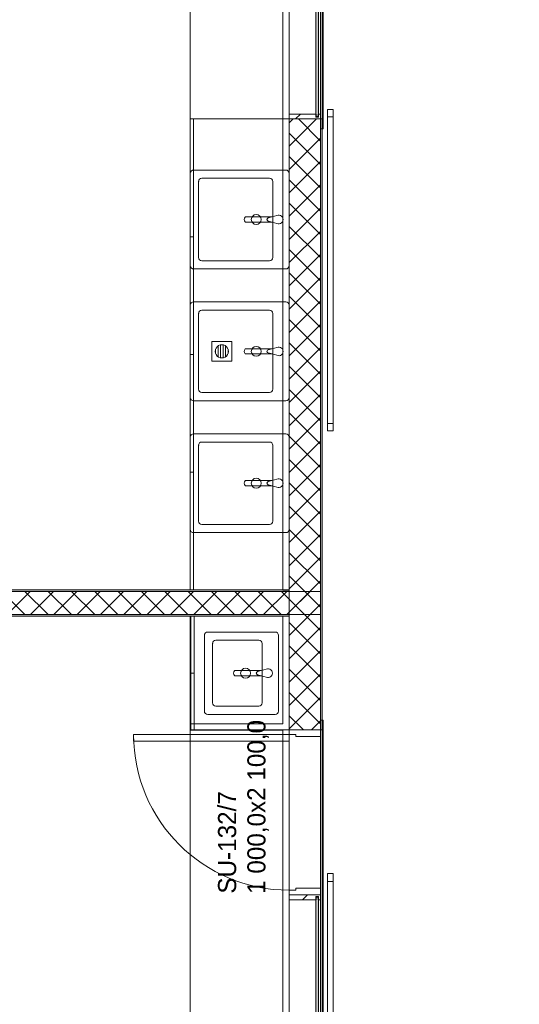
# Model space of a CAD drawing. Header units: millimetres. Extents: x 74467 to 235410, y -65 to 114857.
# Tile 233 of 256: x 127867 to 130899, y 75081 to 81055. Entities that reach past the tile are written whole.
import ezdxf
from ezdxf.enums import TextEntityAlignment as Align

# ---------------------------------------------------------------- set-up
doc = ezdxf.new("R2010")
doc.units = ezdxf.units.MM
doc.header["$MEASUREMENT"] = 0
doc.linetypes.add('Katkend topelt', pattern=[1093.611073, 529.166651, -211.666656, 141.111112, -211.666656])
doc.linetypes.add('Wipeout_Contour', pattern=[1000, 0, -1000])
for name, color, linetype in [('00 Teljed.AR', 7, 'Continuous'), ('1235 Vahelaed.AR', 7, 'Continuous'), ('1311 Siseseinad.AR', 7, 'Continuous'), ('1312 Klaassiseseinad.AR', 7, 'Continuous'), ('1317 Käsipuud.SA', 7, 'Continuous'), ('1326 Seinapinnad.SA', 7, 'Continuous'), ('1331 Sisseehitatud sisustus.SA', 7, 'Continuous'), ('1336 Sanitaartehnika.SA', 7, 'Continuous'), ('1340 Põranda trapp.AR', 7, 'Continuous'), ('9350 Netopind.AR', 7, 'Continuous'), ('I-WALL-____-OTLN.IFC Model', 7, 'Continuous'), ('Uks', 7, 'Continuous'), ('Ukse tähis', 7, 'Continuous')]:
    doc.layers.add(name, color=color, linetype=linetype)
doc.styles.add('GENERATED_STYLE_2', font='txt', dxfattribs={"width": 0.84})
doc.styles.add('GENERATED_STYLE_3', font='txt')
pattern_1 = [(45, (0, 0), (-70.71068, 70.71068), []), (135, (0, 0), (70.71068, 70.71068), [])]
pattern_2 = [(45, (0, 0), (-183.84776, 183.84776), [195, -65, 0, -65]), (45, (22.98, 206.83), (-183.84776, 183.84776), [195, -65, 0, -65])]

# ---------------------------------------------------------------- blocks, each defined once
blk = doc.blocks.new('Slab_10_1', base_point=(128802.6, 95485.9))
at = {"color": 254, "linetype": 'Wipeout_Contour', "lineweight": 0, "ltscale": 4067564.723943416}
blk.add_wipeout([(133132.6, 95485.9), (128802.6, 95485.9), (128802.6, 94875.9), (129442.6, 94875.9), (129442.6, 71245.9), (132092.6, 71245.9), (132092.6, 71435.9), (131422.6, 71435.9), (131422.6, 72655.9), (132092.6, 72655.9), (132092.6, 79005.9), (131422.6, 79005.9), (131422.6, 81405.9), (132092.6, 81405.9), (132092.6, 82085.9), (132092.6, 85255.9), (131422.6, 85255.9), (131422.6, 87655.9), (132092.6, 87655.9), (132092.6, 90055.9), (131422.6, 90055.9), (131422.6, 90625.9), (131292.6, 90625.9), (131292.6, 90815.9), (131292.6, 93185.9), (133132.6, 93185.9)], dxfattribs=at).dxf.layer = '1235 Vahelaed.AR'
at = {"layer": '1235 Vahelaed.AR', "color": 7, "linetype": 'Continuous', "lineweight": 13, "flags": 128}
blk.add_lwpolyline([(129442.6, 71245.9), (129442.6, 94875.9)], dxfattribs=at)
blk = doc.blocks.new('Slab_22_1', base_point=(124307.1, 88081.6))
at = {"color": 254, "linetype": 'Wipeout_Contour', "lineweight": 0, "ltscale": 742907.755518}
blk.add_wipeout([(124307.1, 88081.6), (121939.6, 71235.9), (126312.6, 71235.9), (129692.6, 71235.9), (129692.6, 87324.7)], dxfattribs=at).dxf.layer = '1235 Vahelaed.AR'
at = {"layer": '1235 Vahelaed.AR', "color": 7, "linetype": 'Continuous', "lineweight": 13, "flags": 128}
blk.add_lwpolyline([(124307.1, 88081.6), (121939.6, 71235.9), (126312.6, 71235.9), (129692.6, 71235.9), (129692.6, 83745.5)], dxfattribs=at)
blk = doc.blocks.new('Liikumisruum_RG 103_3_1', base_point=(96460.4, 94557))
at = {"layer": '9350 Netopind.AR', "color": 7, "linetype": 'Continuous', "lineweight": 13, "flags": 128}
blk.add_lwpolyline([(129702.6, 93185.9), (129702.6, 71235.9), (123739.6, 71235.9), (123739.6, 69725.9), (129705.6, 69725.9), (129705.6, 67676.8), (132092.6, 67651.1), (132092.6, 69545.9), (131292.6, 69545.9), (131292.6, 72785.9), (132092.6, 72785.9), (132092.6, 78875.9), (131292.6, 78875.9), (131292.6, 81535.9), (132092.6, 81535.9), (132092.6, 85125.9), (131292.6, 85125.9), (131292.6, 87785.9), (132092.6, 87785.9), (132092.6, 89925.9), (131292.6, 89925.9), (131292.6, 93195.9)], dxfattribs=at)
blk = doc.blocks.new('Kunstiklass_PK 112_22_1', base_point=(124191.6, 87159.7))
at = {"layer": '9350 Netopind.AR', "color": 7, "linetype": 'Continuous', "lineweight": 13, "flags": 128}
blk.add_lwpolyline([(122874.6, 77888.7), (122833.6, 77595.9), (123247.4, 77595.9), (129502.6, 77595.9), (129502.6, 87149.5), (124685.3, 87826.5), (124597.6, 87202.6), (124191.6, 87259.7), (123682.2, 83635.3), (124078.3, 83579.7), (124022.7, 83183.5), (123626.5, 83239.2), (122996.8, 78758.5), (123392.9, 78702.6), (123337.2, 78306.5), (122941.1, 78362.1)], close=True, dxfattribs=at)
blk = doc.blocks.new('Ainekabinet 2_PK 111_30_1', base_point=(123325, 77435.9))
at = {"layer": '9350 Netopind.AR', "color": 7, "linetype": 'Continuous', "lineweight": 13, "flags": 128}
blk.add_lwpolyline([(122085.9, 72277), (122006.6, 71712.5), (122412.6, 71655.4), (122383.1, 71445.9), (129502.6, 71445.9), (129502.6, 77435.9), (123225, 77435.9), (122810.9, 77435.9)], close=True, dxfattribs=at)
blk = doc.blocks.new('Slab_60_1', base_point=(128902.6, 87235.2))
at = {"layer": '1331 Sisseehitatud sisustus.SA', "color": 253, "linetype": 'Continuous', "lineweight": 13, "true_color": 0xa5a6a4, "flags": 128}
blk.add_lwpolyline([(128902.6, 87235.2), (128902.6, 77595.9), (129502.6, 77595.9), (129502.6, 87150.9)], close=True, dxfattribs=at)
blk = doc.blocks.new('Slab_61_1', base_point=(128902.6, 77435.9))
at = {"layer": '1331 Sisseehitatud sisustus.SA', "color": 253, "linetype": 'Continuous', "lineweight": 13, "true_color": 0xa5a6a4, "flags": 128}
blk.add_lwpolyline([(128902.6, 77435.9), (128902.6, 71435.9), (129502.6, 71435.9), (129502.6, 77435.9)], close=True, dxfattribs=at)
blk = doc.blocks.new('Opening_2_1')
at = {"layer": '1311 Siseseinad.AR', "color": 7, "linetype": 'Continuous', "lineweight": 13, "flags": 128}
for points in [[(129479.6, 76745.5), (129463.6, 76745.5)], [(129463.6, 76745.5), (129463.6, 72745.5)], [(129502.6, 76745.5), (129479.6, 76745.5)], [(129708.6, 72745.5), (129708.6, 76745.5)]]:
    blk.add_lwpolyline(points, dxfattribs=at)
at = {"layer": '1311 Siseseinad.AR', "color": 7, "linetype": 'Continuous', "lineweight": 15, "flags": 128}
for points in [[(129708.6, 76745.5), (129702.6, 76745.5), (129692.6, 76745.5)], [(129463.6, 72745.5), (129479.6, 72745.5)], [(129479.6, 72745.5), (129502.6, 72745.5)], [(129502.6, 72745.5), (129692.6, 72745.5)], [(129692.6, 72745.5), (129702.6, 72745.5), (129708.6, 72745.5)]]:
    blk.add_lwpolyline(points, dxfattribs=at)
blk = doc.blocks.new('Opening_36_1')
at = {"layer": '1311 Siseseinad.AR', "color": 7, "linetype": 'Continuous', "lineweight": 13, "flags": 128}
for points in [[(129463.6, 83452.7), (129463.6, 80452.7)], [(129708.6, 80452.7), (129708.6, 83452.7)]]:
    blk.add_lwpolyline(points, dxfattribs=at)
at = {"layer": '1311 Siseseinad.AR', "color": 7, "linetype": 'Continuous', "lineweight": 15, "flags": 128}
for points in [[(129479.6, 83452.7), (129463.6, 83452.7)], [(129502.6, 83452.7), (129479.6, 83452.7)], [(129692.6, 83452.7), (129502.6, 83452.7)], [(129708.6, 83452.7), (129702.6, 83452.7), (129692.6, 83452.7)], [(129463.6, 80452.7), (129479.6, 80452.7)], [(129479.6, 80452.7), (129502.6, 80452.7)], [(129502.6, 80452.7), (129692.6, 80452.7)], [(129692.6, 80452.7), (129702.6, 80452.7), (129708.6, 80452.7)]]:
    blk.add_lwpolyline(points, dxfattribs=at)
blk = doc.blocks.new('Door 24_5')
at = {"layer": 'Uks', "color": 7, "linetype": 'Continuous', "lineweight": 13}
for p, q in [((432, 0), (432, 944)), ((432, 944), (472, 944)), ((472, 944), (472, 0)), ((-472, 0), (-500, 0)), ((-500, 0), (-500, -190)), ((-500, -190), (-500, 0)), ((-500, -190), (-500, 0)), ((-472, -40), (-472, 0)), ((472, 0), (432, 0)), ((500, 0), (472, 0)), ((472, 0), (472, -40)), ((500, -190), (500, 0)), ((500, -190), (500, 0)), ((500, -190), (500, 0)), ((-460, -40), (-472, -40)), ((-460, -190), (-460, -40)), ((472, -40), (460, -40)), ((460, -40), (460, -190)), ((-500, -190), (-460, -190)), ((460, -190), (500, -190))]:
    blk.add_line(p, q, dxfattribs=at)
blk.add_arc((472, 0), 944, 90, 180, dxfattribs=at)
blk = doc.blocks.new('Door Stamp 24')
at = {"layer": 'Ukse tähis', "color": 7, "lineweight": 13, "style": 'GENERATED_STYLE_2'}
for tag, p in [('AC_WIDO_ID', (-460.3, -326.6)), ('AC_TextStyle_4', (-460.3, -506))]:
    blk.add_attdef(tag, text='', height=110, dxfattribs=at).set_placement(p, align=Align.TOP_LEFT)
blk = doc.blocks.new('Wall_31_1', base_point=(129692.6, 87324.7))
at = {"layer": '1311 Siseseinad.AR', "linetype": 'Continuous', "lineweight": 13, "true_color": 0x50504f}
h = blk.add_hatch(dxfattribs=at)
h.set_pattern_fill('Plokk_õõnesbetoon_0001', color=251, style=0, pattern_type=2)
h.set_pattern_definition(pattern_1)
h.paths.add_polyline_path([(129502.6, 76745.5), (129692.6, 76745.5), (129692.6, 80452.7), (129502.6, 80452.7)])
at = {"layer": '1311 Siseseinad.AR', "color": 7, "linetype": 'Continuous', "lineweight": 15, "flags": 128}
for points in [[(129502.6, 80452.7), (129502.6, 76745.5)], [(129692.6, 76745.5), (129692.6, 80452.7)]]:
    blk.add_lwpolyline(points, dxfattribs=at)
at = {"layer": 'Uks', "color": 7, "linetype": 'Continuous', "lineweight": 13, "zscale": 1000, "rotation": 89.99997722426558}
blk.add_blockref('Door 24_5', (129502.6, 76245.5), dxfattribs=at)
at = {"layer": 'Ukse tähis', "color": 7, "lineweight": 13}
ref = blk.add_blockref('Door Stamp 24', (129692.6, 76245.5), dxfattribs=dict(at, rotation=269.9999772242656))
ref.add_attrib('A', '1\xa0000,0x2\xa0100,0', dxfattribs={"color": 7, "lineweight": 13, "height": 110, "rotation": 89.99998, "style": 'GENERATED_STYLE_2'}).set_placement((129248.5, 75751.1), align=Align.TOP_LEFT)
ref.add_attrib('AC_WIDO_ID', 'SU-132/7', dxfattribs={"color": 7, "lineweight": 13, "height": 110, "rotation": 89.99998, "style": 'GENERATED_STYLE_2'}).set_placement((129070.6, 75752.6), align=Align.TOP_LEFT)
blk = doc.blocks.new('Wall_42_1', base_point=(129692.6, 77585.9))
at = {"layer": '1311 Siseseinad.AR', "linetype": 'Continuous', "lineweight": 13, "true_color": 0x50504f}
h = blk.add_hatch(dxfattribs=at)
h.set_pattern_fill('Plokk_õõnesbetoon_0001', color=251, style=0, pattern_type=2)
h.set_pattern_definition(pattern_1)
h.paths.add_polyline_path([(122814.4, 77445.9), (129502.6, 77445.9), (129502.6, 77585.9), (122833, 77585.9)])
h = blk.add_hatch(dxfattribs=at)
h.set_pattern_fill('Plokk_õõnesbetoon_0001', color=251, style=0, pattern_type=2)
h.set_pattern_definition(pattern_1)
h.paths.add_polyline_path([(129502.6, 77585.9), (129502.6, 77445.9), (129692.6, 77445.9), (129692.6, 77585.9)])
at = {"layer": '1311 Siseseinad.AR', "color": 7, "linetype": 'Continuous', "lineweight": 15}
blk.add_line((122814.4, 77445.9), (122833, 77585.9), dxfattribs=at)
at = {"layer": '1311 Siseseinad.AR', "color": 7, "linetype": 'Continuous', "lineweight": 15, "flags": 128}
for points in [[(129502.6, 77585.9), (122833, 77585.9)], [(122814.4, 77445.9), (129502.6, 77445.9)]]:
    blk.add_lwpolyline(points, dxfattribs=at)
at = {"layer": 'I-WALL-____-OTLN.IFC Model', "color": 7, "linetype": 'Continuous', "lineweight": 15}
for p, q in [((129692.6, 77585.9), (129502.6, 77585.9)), ((129502.6, 77445.9), (129692.6, 77445.9))]:
    blk.add_line(p, q, dxfattribs=at)
blk = doc.blocks.new('Wall_261_1', base_point=(129692.6, 87324.7))
at = {"layer": '1326 Seinapinnad.SA', "linetype": 'Continuous', "lineweight": 0, "true_color": 0xfefefe}
blk.add_hatch(color=7, dxfattribs=at).paths.add_polyline_path([(129692.6, 80452.7), (129692.6, 76745.5), (129702.6, 76745.5), (129702.6, 80452.7), (129692.6, 80452.7)])
at = {"layer": '1326 Seinapinnad.SA', "color": 7, "linetype": 'Continuous', "lineweight": 15, "flags": 128}
for points in [[(129692.6, 80452.7), (129692.6, 76745.5)], [(129702.6, 76745.5), (129702.6, 80452.7)]]:
    blk.add_lwpolyline(points, dxfattribs=at)
blk = doc.blocks.new('Wall_270_1', base_point=(129502.6, 77445.9))
at = {"layer": '1326 Seinapinnad.SA', "linetype": 'Continuous', "lineweight": 0, "true_color": 0xfefefe}
for points in [[(122790.7, 77435.9), (122800.8, 77435.9), (122792.2, 77445.9)], [(122793.6, 77445.9), (122792.2, 77445.9), (122793.4, 77444.5)], [(122793.4, 77444.5), (122800.8, 77435.9), (122802.2, 77445.9), (122793.6, 77445.9)], [(122800.8, 77435.9), (129502.6, 77435.9), (129502.6, 77445.9), (122802.2, 77445.9)]]:
    blk.add_hatch(color=7, dxfattribs=at).paths.add_polyline_path(points)
at = {"layer": '1326 Seinapinnad.SA', "color": 7, "linetype": 'Continuous', "lineweight": 15, "flags": 128}
for points in [[(122792.2, 77445.9), (122790.7, 77435.9)], [(129502.6, 77445.9), (122792.2, 77445.9)], [(122800.8, 77435.9), (129502.6, 77435.9)], [(129502.6, 77445.9), (129502.6, 77435.9)]]:
    blk.add_lwpolyline(points, dxfattribs=at)
blk = doc.blocks.new('Wall_271_1', base_point=(122811.8, 77585.9))
at = {"layer": '1326 Seinapinnad.SA', "linetype": 'Continuous', "lineweight": 0, "true_color": 0xfefefe}
for points in [[(122813.2, 77595.9), (122811.8, 77585.9), (122823.3, 77595.9)], [(122823.3, 77595.9), (122811.8, 77585.9), (122821.9, 77585.9)], [(122821.9, 77585.9), (129502.6, 77585.9), (129502.6, 77595.9), (122823.3, 77595.9)]]:
    blk.add_hatch(color=7, dxfattribs=at).paths.add_polyline_path(points)
at = {"layer": '1326 Seinapinnad.SA', "color": 7, "linetype": 'Continuous', "lineweight": 15, "flags": 128}
for points in [[(122811.8, 77585.9), (122813.2, 77595.9)], [(122811.8, 77585.9), (129502.6, 77585.9)], [(129502.6, 77595.9), (122823.3, 77595.9)], [(129502.6, 77585.9), (129502.6, 77595.9)]]:
    blk.add_lwpolyline(points, dxfattribs=at)
blk = doc.blocks.new('Wall_563_1', base_point=(129692.6, 72684.9))
at = {"layer": '1331 Sisseehitatud sisustus.SA', "color": 253, "linetype": 'Continuous', "lineweight": 13, "true_color": 0xa5a6a4, "flags": 128}
for points in [[(129708.6, 76805.5), (129692.6, 76805.5)], [(129692.6, 76805.5), (129692.6, 76745.5)], [(129708.6, 76745.5), (129708.6, 76805.5)], [(129692.6, 72745.5), (129692.6, 72684.9)], [(129708.6, 72684.9), (129708.6, 72745.5)], [(129692.6, 72684.9), (129708.6, 72684.9)]]:
    blk.add_lwpolyline(points, dxfattribs=at)
blk = doc.blocks.new('Wall_564_1', base_point=(129502.6, 77592.9))
at = {"layer": '1331 Sisseehitatud sisustus.SA', "color": 253, "linetype": 'Continuous', "lineweight": 13, "true_color": 0xa5a6a4, "flags": 128}
for points in [[(129463.6, 80452.7), (129463.6, 77592.9)], [(129502.6, 77592.9), (129502.6, 80452.7)], [(129479.6, 77592.9), (129463.6, 77592.9)], [(129502.6, 77592.9), (129479.6, 77592.9)]]:
    blk.add_lwpolyline(points, dxfattribs=at)
blk = doc.blocks.new('Wall_566_1', base_point=(129692.6, 83512.7))
at = {"layer": '1331 Sisseehitatud sisustus.SA', "color": 253, "linetype": 'Continuous', "lineweight": 13, "true_color": 0xa5a6a4, "flags": 128}
for points in [[(129692.6, 83512.7), (129692.6, 83452.7)], [(129708.6, 83512.7), (129692.6, 83512.7)], [(129708.6, 83452.7), (129708.6, 83512.7)], [(129692.6, 80452.7), (129692.6, 80392.7)], [(129708.6, 80392.7), (129708.6, 80452.7)], [(129692.6, 80392.7), (129708.6, 80392.7)]]:
    blk.add_lwpolyline(points, dxfattribs=at)
blk = doc.blocks.new('Wall_905_1', base_point=(129502.6, 76745.5))
at = {"layer": '1331 Sisseehitatud sisustus.SA', "color": 253, "linetype": 'Continuous', "lineweight": 13, "true_color": 0xa5a6a4, "flags": 128}
for points in [[(129479.6, 77435.9), (129463.6, 77435.9)], [(129463.6, 77435.9), (129463.6, 76783.4)], [(129502.6, 77435.9), (129479.6, 77435.9)], [(129502.6, 76745.5), (129502.6, 77435.9)]]:
    blk.add_lwpolyline(points, dxfattribs=at)
blk = doc.blocks.new('Wall_906_1', base_point=(129502.6, 76783.4))
at = {"layer": '1331 Sisseehitatud sisustus.SA', "color": 253, "linetype": 'Continuous', "lineweight": 13, "true_color": 0xa5a6a4, "flags": 128}
for points in [[(129463.6, 76783.4), (128902.6, 76783.4)], [(128902.6, 76783.4), (128902.6, 76760.4)], [(128902.6, 76760.4), (128902.6, 76744.4)], [(128902.6, 76744.4), (129463.6, 76744.4)]]:
    blk.add_lwpolyline(points, dxfattribs=at)
blk = doc.blocks.new('Railing_11_1')
at = {"layer": '1317 Käsipuud.SA', "color": 7, "linetype": 'Continuous', "lineweight": 13}
for p, q in [((129770.1, 80510.8), (129735.1, 80510.8)), ((129735.1, 80510.8), (129735.1, 80195.9)), ((129770.1, 80195.9), (129770.1, 80510.8)), ((129770.1, 80465.8), (129735.1, 80465.8)), ((129735.1, 80465.8), (129735.1, 80195.9)), ((129770.1, 80195.9), (129770.1, 80465.8)), ((129735.1, 80195.9), (129735.1, 78875.9)), ((129735.1, 80195.9), (129735.1, 78875.9)), ((129770.1, 78875.9), (129770.1, 80195.9)), ((129770.1, 78875.9), (129770.1, 80195.9)), ((129735.1, 78875.9), (129735.1, 78605.9)), ((129735.1, 78875.9), (129735.1, 78560.9)), ((129770.1, 78605.9), (129770.1, 78875.9)), ((129770.1, 78560.9), (129770.1, 78875.9)), ((129735.1, 78605.9), (129770.1, 78605.9)), ((129735.1, 78560.9), (129770.1, 78560.9))]:
    blk.add_line(p, q, dxfattribs=at)
blk = doc.blocks.new('Railing_12_1')
at = {"layer": '1317 Käsipuud.SA', "color": 7, "linetype": 'Continuous', "lineweight": 13}
for p, q in [((129770.1, 75875.3), (129735.1, 75875.3)), ((129735.1, 75875.3), (129735.1, 75525.9)), ((129770.1, 75525.9), (129770.1, 75875.3)), ((129770.1, 75825.4), (129735.1, 75825.4)), ((129735.1, 75825.4), (129735.1, 75525.9)), ((129770.1, 75525.9), (129770.1, 75825.4)), ((129735.1, 75525.9), (129735.1, 71251.9)), ((129735.1, 75525.9), (129735.1, 71251.9)), ((129770.1, 71251.9), (129770.1, 75525.9)), ((129770.1, 71251.9), (129770.1, 75525.9)), ((129735, 71210.8), (129734.7, 71209)), ((129735, 71210.8), (129734.7, 71209)), ((129735.1, 71212), (129735, 71210.8)), ((129735.1, 71212), (129735, 71210.8)), ((129735.1, 71251.9), (129735.1, 71235.9)), ((129735.1, 71251.9), (129735.1, 71235.9)), ((129735.1, 71235.9), (129735.1, 71212)), ((129735.1, 71235.9), (129735.1, 71212)), ((129768.8, 71199.8), (129770.1, 71209.7)), ((129768.8, 71199.8), (129770.1, 71209.7)), ((129770.1, 71235.9), (129770.1, 71251.9)), ((129770.1, 71235.9), (129770.1, 71251.9)), ((129770.1, 71209.7), (129770.1, 71235.9)), ((129770.1, 71209.7), (129770.1, 71235.9)), ((129442.6, 71203.4), (129092.6, 71203.4)), ((129092.6, 71203.4), (129092.6, 71168.4)), ((129092.6, 71168.4), (129442.6, 71168.4)), ((129442.6, 71203.4), (129142.6, 71203.4)), ((129142.6, 71203.4), (129142.6, 71168.4)), ((129142.6, 71168.4), (129442.6, 71168.4)), ((129711.6, 71203.4), (129442.6, 71203.4)), ((129711.6, 71203.4), (129442.6, 71203.4)), ((129442.6, 71168.4), (129711.6, 71168.4)), ((129442.6, 71168.4), (129711.6, 71168.4)), ((129726.5, 71203.4), (129711.6, 71203.4)), ((129726.5, 71203.4), (129711.6, 71203.4)), ((129711.6, 71168.4), (129727.6, 71168.4)), ((129711.6, 71168.4), (129727.6, 71168.4)), ((129729.5, 71203.8), (129726.5, 71203.4)), ((129729.5, 71203.8), (129726.5, 71203.4)), ((129727.6, 71168.4), (129728.8, 71168.4)), ((129727.6, 71168.4), (129728.8, 71168.4)), ((129728.8, 71168.4), (129738.7, 71169.7)), ((129728.8, 71168.4), (129738.7, 71169.7)), ((129731.3, 71204.5), (129729.5, 71203.8)), ((129731.3, 71204.5), (129729.5, 71203.8)), ((129732.8, 71205.7), (129731.3, 71204.5)), ((129732.8, 71205.7), (129731.3, 71204.5)), ((129734, 71207.2), (129732.8, 71205.7)), ((129734, 71207.2), (129732.8, 71205.7)), ((129734.7, 71209), (129734, 71207.2)), ((129734.7, 71209), (129734, 71207.2)), ((129738.7, 71169.7), (129749, 71173.9)), ((129738.7, 71169.7), (129749, 71173.9)), ((129749, 71173.9), (129757.8, 71180.7)), ((129749, 71173.9), (129757.8, 71180.7)), ((129757.8, 71180.7), (129764.6, 71189.6)), ((129757.8, 71180.7), (129764.6, 71189.6)), ((129764.6, 71189.6), (129767.7, 71197.2)), ((129764.6, 71189.6), (129767.7, 71197.2)), ((129767.7, 71197.2), (129768.8, 71199.8)), ((129767.7, 71197.2), (129768.8, 71199.8))]:
    blk.add_line(p, q, dxfattribs=at)
blk = doc.blocks.new('Cupboard 24[183]_1', base_point=(128902.6, 80452.7))
at = {"layer": '1331 Sisseehitatud sisustus.SA', "color": 253, "linetype": 'Continuous', "lineweight": 13, "true_color": 0xa5a6a4}
for p, q in [((128902.6, 80452.7), (128922.6, 80452.7)), ((128922.6, 80452.7), (128922.6, 77595.9)), ((128902.6, 79738.5), (128922.6, 79738.5)), ((128902.6, 79024.3), (128922.6, 79024.3)), ((128902.6, 78310.1), (128922.6, 78310.1))]:
    blk.add_line(p, q, dxfattribs=at)
at = {"layer": '1331 Sisseehitatud sisustus.SA', "color": 253, "linetype": 'Continuous', "lineweight": 13, "true_color": 0xa5a6a4, "flags": 128}
blk.add_lwpolyline([(128902.6, 80452.7), (128902.6, 77595.9), (129502.6, 77595.9), (129502.6, 80452.7)], close=True, dxfattribs=at)
blk = doc.blocks.new('Cupboard 24[394]_1', base_point=(128905.4, 77435.9))
at = {"layer": '1331 Sisseehitatud sisustus.SA', "color": 253, "linetype": 'Continuous', "lineweight": 13, "true_color": 0xa5a6a4}
for p, q in [((128905.4, 77435.9), (128925.4, 77435.9)), ((128925.4, 77435.9), (128925.4, 76745.5)), ((128905.4, 77090.7), (128925.4, 77090.7))]:
    blk.add_line(p, q, dxfattribs=at)
at = {"layer": '1331 Sisseehitatud sisustus.SA', "color": 253, "linetype": 'Continuous', "lineweight": 13, "true_color": 0xa5a6a4, "flags": 128}
blk.add_lwpolyline([(128905.4, 77435.9), (128905.4, 76745.5), (129502.6, 76745.5), (129502.6, 77435.9)], close=True, dxfattribs=at)
blk = doc.blocks.new('Sink General 24[432]_1', base_point=(128902.6, 78542.7))
at = {"layer": '1336 Sanitaartehnika.SA', "color": 253, "linetype": 'Continuous', "lineweight": 13, "true_color": 0xa5a6a4}
for p, q in [((128952.6, 78472.7), (128952.6, 78012.7)), ((129382.6, 78492.7), (128972.6, 78492.7)), ((129402.6, 78012.7), (129402.6, 78472.7)), ((128972.6, 77992.7), (129382.6, 77992.7))]:
    blk.add_line(p, q, dxfattribs=at)
at = {"layer": '1336 Sanitaartehnika.SA', "color": 253, "linetype": 'Continuous', "lineweight": 13, "true_color": 0xa5a6a4, "flags": 128}
for points in [[(128902.6, 78522.7), (128902.6, 77962.7, 0.414214), (128922.6, 77942.7), (129482.6, 77942.7, 0.414214), (129502.6, 77962.7), (129502.6, 78522.7, 0.414214), (129482.6, 78542.7), (128922.6, 78542.7, 0.414214)], [(129375.9, 78232.9), (129434.6, 78216.7, 1.192308), (129434.6, 78268.7), (129375.9, 78252.6, 0.833844)], [(129397.8, 78258.6), (129239.6, 78258.6, 0.166168), (129235.3, 78257.1, 0.394036), (129235.3, 78228.3, 0.169891), (129239.6, 78226.7), (129398.2, 78226.7), (129375.9, 78232.9, -0.833844), (129375.9, 78252.6)]]:
    blk.add_lwpolyline(points, format="xyb", close=True, dxfattribs=at)
at = {"layer": '1336 Sanitaartehnika.SA', "color": 253, "linetype": 'Continuous', "lineweight": 13, "true_color": 0xa5a6a4}
blk.add_circle((129302.6, 78242.7), 30, dxfattribs=at)
for centre, start, end in [((128972.6, 78472.7), 90, 180), ((129382.6, 78472.7), 0, 90), ((128972.6, 78012.7), 180, 270), ((129382.6, 78012.7), 270, 0)]:
    blk.add_arc(centre, 20, start, end, dxfattribs=at)
blk.add_point((128952.6, 78472.7), dxfattribs=at)
blk = doc.blocks.new('Sink General 24[433]_1', base_point=(128902.6, 79342.7))
at = {"layer": '1336 Sanitaartehnika.SA', "color": 253, "linetype": 'Continuous', "lineweight": 13, "true_color": 0xa5a6a4}
for p, q in [((129382.6, 79292.7), (128972.6, 79292.7)), ((128952.6, 79272.7), (128952.6, 78812.7)), ((129402.6, 78812.7), (129402.6, 79272.7)), ((128972.6, 78792.7), (129382.6, 78792.7))]:
    blk.add_line(p, q, dxfattribs=at)
at = {"layer": '1336 Sanitaartehnika.SA', "color": 253, "linetype": 'Continuous', "lineweight": 13, "true_color": 0xa5a6a4, "flags": 128}
for points in [[(128902.6, 79322.7), (128902.6, 78762.7, 0.414214), (128922.6, 78742.7), (129482.6, 78742.7, 0.414214), (129502.6, 78762.7), (129502.6, 79322.7, 0.414214), (129482.6, 79342.7), (128922.6, 79342.7, 0.414214)], [(129397.8, 79058.6), (129239.6, 79058.6, 0.166168), (129235.3, 79057.1, 0.394036), (129235.3, 79028.3, 0.169891), (129239.6, 79026.7), (129398.2, 79026.7), (129375.9, 79032.9, -0.833844), (129375.9, 79052.6)], [(129375.9, 79032.9), (129434.6, 79016.7, 1.192308), (129434.6, 79068.7), (129375.9, 79052.6, 0.833844)]]:
    blk.add_lwpolyline(points, format="xyb", close=True, dxfattribs=at)
at = {"layer": '1336 Sanitaartehnika.SA', "color": 253, "linetype": 'Continuous', "lineweight": 13, "true_color": 0xa5a6a4}
blk.add_circle((129302.6, 79042.7), 30, dxfattribs=at)
for centre, start, end in [((128972.6, 79272.7), 90, 180), ((129382.6, 79272.7), 0, 90), ((128972.6, 78812.7), 180, 270), ((129382.6, 78812.7), 270, 0)]:
    blk.add_arc(centre, 20, start, end, dxfattribs=at)
blk.add_point((128952.6, 79272.7), dxfattribs=at)
blk = doc.blocks.new('Sink General 24[434]_1', base_point=(128902.6, 80142.7))
at = {"layer": '1336 Sanitaartehnika.SA', "color": 253, "linetype": 'Continuous', "lineweight": 13, "true_color": 0xa5a6a4}
for p, q in [((128952.6, 80072.7), (128952.6, 79612.7)), ((129382.6, 80092.7), (128972.6, 80092.7)), ((129402.6, 79612.7), (129402.6, 80072.7)), ((128972.6, 79592.7), (129382.6, 79592.7))]:
    blk.add_line(p, q, dxfattribs=at)
at = {"layer": '1336 Sanitaartehnika.SA', "color": 253, "linetype": 'Continuous', "lineweight": 13, "true_color": 0xa5a6a4, "flags": 128}
for points in [[(128902.6, 80122.7), (128902.6, 79562.7, 0.414214), (128922.6, 79542.7), (129482.6, 79542.7, 0.414214), (129502.6, 79562.7), (129502.6, 80122.7, 0.414214), (129482.6, 80142.7), (128922.6, 80142.7, 0.414214)], [(129397.8, 79858.6), (129239.6, 79858.6, 0.166168), (129235.3, 79857.1, 0.394036), (129235.3, 79828.3, 0.169891), (129239.6, 79826.7), (129398.2, 79826.7), (129375.9, 79832.9, -0.833844), (129375.9, 79852.6)], [(129375.9, 79832.9), (129434.6, 79816.7, 1.192308), (129434.6, 79868.7), (129375.9, 79852.6, 0.833844)]]:
    blk.add_lwpolyline(points, format="xyb", close=True, dxfattribs=at)
at = {"layer": '1336 Sanitaartehnika.SA', "color": 253, "linetype": 'Continuous', "lineweight": 13, "true_color": 0xa5a6a4}
blk.add_circle((129302.6, 79842.7), 30, dxfattribs=at)
for centre, start, end in [((128972.6, 80072.7), 90, 180), ((129382.6, 80072.7), 0, 90), ((128972.6, 79612.7), 180, 270), ((129382.6, 79612.7), 270, 0)]:
    blk.add_arc(centre, 20, start, end, dxfattribs=at)
blk.add_point((128952.6, 80072.7), dxfattribs=at)
blk = doc.blocks.new('Rectangular Floor Drain 24')
at = {"layer": '1340 Põranda trapp.AR', "color": 7, "linetype": 'Continuous', "lineweight": 13}
for p, q in [((-60, 60), (-60, -60)), ((60, 60), (-60, 60)), ((60, -60), (60, 60)), ((-40, 0), (-38.6, 10.4)), ((-38.6, -10.4), (-40, 0)), ((39, 7.5), (-39, 7.5)), ((-38.6, 10.4), (-34.6, 20)), ((-34.6, 20), (-28.3, 28.3)), ((-32.7, 22.5), (32.7, 22.5)), ((-28.3, 28.3), (-20, 34.6)), ((-20, 34.6), (-10.4, 38.6)), ((13.1, 37.5), (-13.1, 37.5)), ((-10.4, 38.6), (0, 40)), ((0, 40), (10.4, 38.6)), ((10.4, 38.6), (20, 34.6)), ((20, 34.6), (28.3, 28.3)), ((28.3, 28.3), (34.6, 20)), ((34.6, 20), (38.6, 10.4)), ((38.6, 10.4), (40, 0)), ((40, 0), (38.6, -10.4)), ((-39, -7.5), (39, -7.5)), ((-34.6, -20), (-38.6, -10.4)), ((-28.3, -28.3), (-34.6, -20)), ((32.7, -22.5), (-32.7, -22.5)), ((-20, -34.6), (-28.3, -28.3)), ((-10.4, -38.6), (-20, -34.6)), ((-13.1, -37.5), (13.1, -37.5)), ((0, -40), (-10.4, -38.6)), ((10.4, -38.6), (0, -40)), ((20, -34.6), (10.4, -38.6)), ((28.3, -28.3), (20, -34.6)), ((34.6, -20), (28.3, -28.3)), ((38.6, -10.4), (34.6, -20)), ((-60, -60), (60, -60))]:
    blk.add_line(p, q, dxfattribs=at)
blk = doc.blocks.new('Curtain Wall_28_1')
at = {"layer": '1312 Klaassiseseinad.AR', "linetype": 'Continuous', "lineweight": 13, "true_color": 0xff1d1d}
h = blk.add_hatch(dxfattribs=at)
h.set_pattern_fill('Dot___Dashed_0001', color=1, style=0, pattern_type=2)
h.set_pattern_definition(pattern_2)
h.paths.add_polyline_path([(129666.6, 83437.7), (129678.6, 83437.7), (129678.6, 83422.7), (129692.6, 83422.7), (129692.6, 83452.7), (129672.6, 83452.7), (129502.6, 83452.7), (129502.6, 83422.7), (129666.6, 83422.7)])
at = {"layer": '1312 Klaassiseseinad.AR', "linetype": 'Continuous', "lineweight": 0, "true_color": 0x303030}
for points in [[(129680.6, 83442.7), (129664.6, 83442.7), (129664.6, 82447.6), (129680.6, 82447.6)], [(129680.6, 82457.6), (129664.6, 82457.6), (129664.6, 81447.5), (129680.6, 81447.5)], [(129680.6, 81457.5), (129664.6, 81457.5), (129664.6, 80462.7), (129680.6, 80462.7)]]:
    blk.add_hatch(color=250, dxfattribs=at).paths.add_polyline_path(points)
at = {"layer": '1312 Klaassiseseinad.AR', "linetype": 'Continuous', "lineweight": 13, "true_color": 0xff1d1d}
h = blk.add_hatch(dxfattribs=at)
h.set_pattern_fill('Dot___Dashed_0001', color=1, style=0, pattern_type=2)
h.set_pattern_definition(pattern_2)
h.paths.add_polyline_path([(129662.6, 82437.6), (129662.6, 82467.6), (129507.6, 82467.6), (129507.6, 82437.6)])
h = blk.add_hatch(dxfattribs=at)
h.set_pattern_fill('Dot___Dashed_0001', color=1, style=0, pattern_type=2)
h.set_pattern_definition(pattern_2)
h.paths.add_polyline_path([(129682.6, 82437.6), (129697.6, 82437.6), (129697.6, 82467.6), (129682.6, 82467.6)])
h = blk.add_hatch(dxfattribs=at)
h.set_pattern_fill('Dot___Dashed_0001', color=1, style=0, pattern_type=2)
h.set_pattern_definition(pattern_2)
h.paths.add_polyline_path([(129662.6, 81437.5), (129662.6, 81467.5), (129507.6, 81467.5), (129507.6, 81437.5)])
h = blk.add_hatch(dxfattribs=at)
h.set_pattern_fill('Dot___Dashed_0001', color=1, style=0, pattern_type=2)
h.set_pattern_definition(pattern_2)
h.paths.add_polyline_path([(129682.6, 81437.5), (129697.6, 81437.5), (129697.6, 81467.5), (129682.6, 81467.5)])
h = blk.add_hatch(dxfattribs=at)
h.set_pattern_fill('Dot___Dashed_0001', color=1, style=0, pattern_type=2)
h.set_pattern_definition(pattern_2)
h.paths.add_polyline_path([(129666.6, 80467.7), (129666.6, 80482.7), (129502.6, 80482.7), (129502.6, 80452.7), (129672.6, 80452.7), (129692.6, 80452.7), (129692.6, 80482.7), (129678.6, 80482.7), (129678.6, 80467.7)])
at = {"layer": '1312 Klaassiseseinad.AR', "color": 7, "linetype": 'Continuous', "lineweight": 15}
for p, q in [((129502.6, 83452.7), (129502.6, 83422.7)), ((129666.6, 83422.7), (129502.6, 83422.7)), ((129666.6, 83437.7), (129666.6, 83422.7)), ((129678.6, 83437.7), (129666.6, 83437.7)), ((129678.6, 83437.7), (129678.6, 83422.7)), ((129692.6, 83422.7), (129678.6, 83422.7)), ((129692.6, 83452.7), (129692.6, 83422.7)), ((129507.6, 82467.6), (129507.6, 82437.6)), ((129662.6, 82467.6), (129507.6, 82467.6)), ((129662.6, 82467.6), (129662.6, 82437.6)), ((129682.6, 82467.6), (129682.6, 82437.6)), ((129697.6, 82467.6), (129682.6, 82467.6)), ((129697.6, 82467.6), (129697.6, 82437.6)), ((129662.6, 82437.6), (129507.6, 82437.6)), ((129697.6, 82437.6), (129682.6, 82437.6)), ((129507.6, 81467.5), (129507.6, 81437.5)), ((129662.6, 81467.5), (129507.6, 81467.5)), ((129662.6, 81437.5), (129507.6, 81437.5)), ((129662.6, 81467.5), (129662.6, 81437.5)), ((129682.6, 81467.5), (129682.6, 81437.5)), ((129697.6, 81467.5), (129682.6, 81467.5)), ((129697.6, 81437.5), (129682.6, 81437.5)), ((129697.6, 81467.5), (129697.6, 81437.5)), ((129502.6, 80482.7), (129502.6, 80452.7)), ((129666.6, 80482.7), (129502.6, 80482.7)), ((129666.6, 80482.7), (129666.6, 80467.7)), ((129678.6, 80482.7), (129678.6, 80467.7)), ((129692.6, 80482.7), (129678.6, 80482.7)), ((129692.6, 80482.7), (129692.6, 80452.7)), ((129678.6, 80467.7), (129666.6, 80467.7))]:
    blk.add_line(p, q, dxfattribs=at)
at = {"layer": '1312 Klaassiseseinad.AR', "color": 7, "linetype": 'Continuous', "lineweight": 15, "flags": 128}
for points in [[(129692.6, 83452.7), (129672.6, 83452.7), (129502.6, 83452.7)], [(129692.6, 80452.7), (129672.6, 80452.7), (129502.6, 80452.7)]]:
    blk.add_lwpolyline(points, dxfattribs=at)
at = {"layer": '1312 Klaassiseseinad.AR', "color": 7, "linetype": 'Continuous', "lineweight": 13, "flags": 128}
for points in [[(129680.6, 83442.7), (129664.6, 83442.7), (129664.6, 82447.6), (129680.6, 82447.6)], [(129680.6, 82457.6), (129664.6, 82457.6), (129664.6, 81447.5), (129680.6, 81447.5)], [(129680.6, 81457.5), (129664.6, 81457.5), (129664.6, 80462.7), (129680.6, 80462.7)]]:
    blk.add_lwpolyline(points, close=True, dxfattribs=at)
blk = doc.blocks.new('Curtain Wall_33_1')
at = {"layer": '1312 Klaassiseseinad.AR', "linetype": 'Continuous', "lineweight": 13, "true_color": 0xff1d1d}
h = blk.add_hatch(dxfattribs=at)
h.set_pattern_fill('Dot___Dashed_0001', color=1, style=0, pattern_type=2)
h.set_pattern_definition(pattern_2)
h.paths.add_polyline_path([(129666.6, 75730.5), (129678.6, 75730.5), (129678.6, 75715.5), (129692.6, 75715.5), (129692.6, 75745.5), (129672.6, 75745.5), (129502.6, 75745.5), (129502.6, 75715.5), (129666.6, 75715.5)])
at = {"layer": '1312 Klaassiseseinad.AR', "linetype": 'Continuous', "lineweight": 0, "true_color": 0x303030}
for points in [[(129680.6, 75735.5), (129664.6, 75735.5), (129664.6, 74740.4), (129680.6, 74740.4)], [(129680.6, 74750.4), (129664.6, 74750.4), (129664.6, 73740.2), (129680.6, 73740.2)], [(129680.6, 73750.2), (129664.6, 73750.2), (129664.6, 72755.5), (129680.6, 72755.5)]]:
    blk.add_hatch(color=250, dxfattribs=at).paths.add_polyline_path(points)
at = {"layer": '1312 Klaassiseseinad.AR', "linetype": 'Continuous', "lineweight": 13, "true_color": 0xff1d1d}
h = blk.add_hatch(dxfattribs=at)
h.set_pattern_fill('Dot___Dashed_0001', color=1, style=0, pattern_type=2)
h.set_pattern_definition(pattern_2)
h.paths.add_polyline_path([(129662.6, 74730.4), (129662.6, 74760.4), (129507.6, 74760.4), (129507.6, 74730.4)])
h = blk.add_hatch(dxfattribs=at)
h.set_pattern_fill('Dot___Dashed_0001', color=1, style=0, pattern_type=2)
h.set_pattern_definition(pattern_2)
h.paths.add_polyline_path([(129682.6, 74730.4), (129697.6, 74730.4), (129697.6, 74760.4), (129682.6, 74760.4)])
h = blk.add_hatch(dxfattribs=at)
h.set_pattern_fill('Dot___Dashed_0001', color=1, style=0, pattern_type=2)
h.set_pattern_definition(pattern_2)
h.paths.add_polyline_path([(129662.6, 73730.2), (129662.6, 73760.2), (129507.6, 73760.2), (129507.6, 73730.2)])
h = blk.add_hatch(dxfattribs=at)
h.set_pattern_fill('Dot___Dashed_0001', color=1, style=0, pattern_type=2)
h.set_pattern_definition(pattern_2)
h.paths.add_polyline_path([(129682.6, 73730.2), (129697.6, 73730.2), (129697.6, 73760.2), (129682.6, 73760.2)])
h = blk.add_hatch(dxfattribs=at)
h.set_pattern_fill('Dot___Dashed_0001', color=1, style=0, pattern_type=2)
h.set_pattern_definition(pattern_2)
h.paths.add_polyline_path([(129666.6, 72760.5), (129666.6, 72775.5), (129502.6, 72775.5), (129502.6, 72745.5), (129672.6, 72745.5), (129692.6, 72745.5), (129692.6, 72775.5), (129678.6, 72775.5), (129678.6, 72760.5)])
at = {"layer": '1312 Klaassiseseinad.AR', "color": 7, "linetype": 'Continuous', "lineweight": 15}
for p, q in [((129502.6, 75745.5), (129502.6, 75715.5)), ((129666.6, 75715.5), (129502.6, 75715.5)), ((129666.6, 75730.5), (129666.6, 75715.5)), ((129678.6, 75730.5), (129666.6, 75730.5)), ((129678.6, 75730.5), (129678.6, 75715.5)), ((129692.6, 75715.5), (129678.6, 75715.5)), ((129692.6, 75745.5), (129692.6, 75715.5)), ((129507.6, 74760.4), (129507.6, 74730.4)), ((129662.6, 74760.4), (129507.6, 74760.4)), ((129662.6, 74760.4), (129662.6, 74730.4)), ((129682.6, 74760.4), (129682.6, 74730.4)), ((129697.6, 74760.4), (129682.6, 74760.4)), ((129697.6, 74760.4), (129697.6, 74730.4)), ((129662.6, 74730.4), (129507.6, 74730.4)), ((129697.6, 74730.4), (129682.6, 74730.4)), ((129507.6, 73760.2), (129507.6, 73730.2)), ((129662.6, 73760.2), (129507.6, 73760.2)), ((129662.6, 73730.2), (129507.6, 73730.2)), ((129662.6, 73760.2), (129662.6, 73730.2)), ((129682.6, 73760.2), (129682.6, 73730.2)), ((129697.6, 73760.2), (129682.6, 73760.2)), ((129697.6, 73730.2), (129682.6, 73730.2)), ((129697.6, 73760.2), (129697.6, 73730.2)), ((129502.6, 72775.5), (129502.6, 72745.5)), ((129666.6, 72775.5), (129502.6, 72775.5)), ((129666.6, 72775.5), (129666.6, 72760.5)), ((129678.6, 72775.5), (129678.6, 72760.5)), ((129692.6, 72775.5), (129678.6, 72775.5)), ((129692.6, 72775.5), (129692.6, 72745.5)), ((129678.6, 72760.5), (129666.6, 72760.5))]:
    blk.add_line(p, q, dxfattribs=at)
at = {"layer": '1312 Klaassiseseinad.AR', "color": 7, "linetype": 'Continuous', "lineweight": 15, "flags": 128}
for points in [[(129692.6, 75745.5), (129672.6, 75745.5), (129502.6, 75745.5)], [(129692.6, 72745.5), (129672.6, 72745.5), (129502.6, 72745.5)]]:
    blk.add_lwpolyline(points, dxfattribs=at)
at = {"layer": '1312 Klaassiseseinad.AR', "color": 7, "linetype": 'Continuous', "lineweight": 13, "flags": 128}
for points in [[(129680.6, 75735.5), (129664.6, 75735.5), (129664.6, 74740.4), (129680.6, 74740.4)], [(129680.6, 74750.4), (129664.6, 74750.4), (129664.6, 73740.2), (129680.6, 73740.2)], [(129680.6, 73750.2), (129664.6, 73750.2), (129664.6, 72755.5), (129680.6, 72755.5)]]:
    blk.add_lwpolyline(points, close=True, dxfattribs=at)
blk = doc.blocks.new('Standard grid marker_3')
at = {"layer": '00 Teljed.AR', "color": 252, "linetype": 'Katkend topelt', "lineweight": 13, "true_color": 0x8c8d8c}
blk.add_line((6073.2, 0), (54988.3, 0), dxfattribs=at)
at = {"layer": '00 Teljed.AR', "color": 252, "lineweight": 13, "true_color": 0x8c8d8c, "style": 'GENERATED_STYLE_3'}
for tag, p in [('AC_MarkerText_1_0', (-54.3, -45.7)), ('AC_MarkerText_1_1', (61407.2, -45.7))]:
    blk.add_attdef(tag, text='', height=200, rotation=270, dxfattribs=at).set_placement(p, align=Align.TOP_CENTER)
blk = doc.blocks.new('Sink General 24[745]_1', base_point=(128987.9, 77339.9))
at = {"layer": '1336 Sanitaartehnika.SA', "color": 253, "linetype": 'Continuous', "lineweight": 13, "true_color": 0xa5a6a4}
for p, q in [((129037.9, 77269.9), (129037.9, 76909.9)), ((129317.9, 77289.9), (129057.9, 77289.9)), ((129337.9, 76909.9), (129337.9, 77269.9)), ((129057.9, 76889.9), (129317.9, 76889.9))]:
    blk.add_line(p, q, dxfattribs=at)
at = {"layer": '1336 Sanitaartehnika.SA', "color": 253, "linetype": 'Continuous', "lineweight": 13, "true_color": 0xa5a6a4, "flags": 128}
for points in [[(128987.9, 77319.9), (128987.9, 76859.9, 0.414214), (129007.9, 76839.9), (129417.9, 76839.9, 0.414214), (129437.9, 76859.9), (129437.9, 77319.9, 0.414214), (129417.9, 77339.9), (129007.9, 77339.9, 0.414214)], [(129333.1, 77105.8), (129174.9, 77105.8, 0.166168), (129170.6, 77104.2, 0.394036), (129170.6, 77075.5, 0.169891), (129174.9, 77073.9), (129333.5, 77073.9), (129311.1, 77080.1, -0.833844), (129311.1, 77099.8)], [(129311.1, 77080.1), (129369.9, 77063.9, 1.192308), (129369.9, 77115.9), (129311.1, 77099.8, 0.833844)]]:
    blk.add_lwpolyline(points, format="xyb", close=True, dxfattribs=at)
at = {"layer": '1336 Sanitaartehnika.SA', "color": 253, "linetype": 'Continuous', "lineweight": 13, "true_color": 0xa5a6a4}
blk.add_circle((129237.9, 77089.9), 30, dxfattribs=at)
for centre, start, end in [((129057.9, 77269.9), 90, 180), ((129317.9, 77269.9), 0, 90), ((129057.9, 76909.9), 180, 270), ((129317.9, 76909.9), 270, 0)]:
    blk.add_arc(centre, 20, start, end, dxfattribs=at)
blk.add_point((129037.9, 77269.9), dxfattribs=at)

msp = doc.modelspace()

# ---------------------------------------------------------------- block references
at = {"layer": '1235 Vahelaed.AR', "color": 7, "linetype": 'Continuous', "lineweight": 13}
msp.add_blockref('Slab_10_1', (128802.6, 95485.9), dxfattribs=at)

# ---------------------------------------------------------------- next in the draw order: block references
msp.add_blockref('Slab_22_1', (124307.1, 88081.6), dxfattribs=at)
at = {"layer": '1317 Käsipuud.SA', "color": 7, "linetype": 'Continuous', "lineweight": 13}
msp.add_blockref('Railing_11_1', (0, 0), dxfattribs=at)

# ---------------------------------------------------------------- next in the draw order: linework, layer by layer
at = {"layer": '9350 Netopind.AR', "color": 7, "linetype": 'Continuous', "lineweight": 0, "true_color": 0xfaefc5, "flags": 128}
msp.add_lwpolyline([(129702.6, 93185.9), (129702.6, 71235.9), (123739.6, 71235.9), (123739.6, 69725.9), (129705.6, 69725.9), (129705.6, 67676.8), (132092.6, 67651.1), (132092.6, 69545.9), (131292.6, 69545.9), (131292.6, 72785.9), (132092.6, 72785.9), (132092.6, 78875.9), (131292.6, 78875.9), (131292.6, 81535.9), (132092.6, 81535.9), (132092.6, 85125.9), (131292.6, 85125.9), (131292.6, 87785.9), (132092.6, 87785.9), (132092.6, 89925.9), (131292.6, 89925.9), (131292.6, 93195.9)], dxfattribs=at)
at = {"layer": '9350 Netopind.AR', "color": 253, "linetype": 'Continuous', "lineweight": 0, "true_color": 0xbbb393, "flags": 128}
for points in [[(122874.6, 77888.7), (122833.6, 77595.9), (123247.4, 77595.9), (129502.6, 77595.9), (129502.6, 87149.5), (124685.3, 87826.5), (124597.6, 87202.6), (124191.6, 87259.7), (123682.2, 83635.3), (124078.3, 83579.7), (124022.7, 83183.5), (123626.5, 83239.2), (122996.8, 78758.5), (123392.9, 78702.6), (123337.2, 78306.5), (122941.1, 78362.1)], [(122085.9, 72277), (122006.6, 71712.5), (122412.6, 71655.4), (122383.1, 71445.9), (129502.6, 71445.9), (129502.6, 77435.9), (123225, 77435.9), (122810.9, 77435.9)]]:
    msp.add_lwpolyline(points, close=True, dxfattribs=at)

# ---------------------------------------------------------------- next in the draw order: block references
at = {"layer": '00 Teljed.AR', "color": 7, "linetype": 'Continuous', "lineweight": 13, "zscale": 1000, "rotation": 90}
msp.add_blockref('Standard grid marker_3', (129692.6, 46889.6), dxfattribs=at)
at = {"layer": '1311 Siseseinad.AR', "color": 7, "lineweight": 15}
for name, p in [('Wall_31_1', (129692.6, 87324.7)), ('Wall_42_1', (129692.6, 77585.9))]:
    msp.add_blockref(name, p, dxfattribs=at)
at = {"layer": '1311 Siseseinad.AR', "color": 7, "linetype": 'Continuous', "lineweight": 13}
for name in ['Opening_36_1', 'Opening_2_1']:
    msp.add_blockref(name, (0, 0), dxfattribs=at)
at = {"layer": '1312 Klaassiseseinad.AR', "linetype": 'Continuous', "lineweight": 0}
for name in ['Curtain Wall_28_1', 'Curtain Wall_33_1']:
    msp.add_blockref(name, (0, 0), dxfattribs=at)
at = {"layer": '1317 Käsipuud.SA', "color": 7, "linetype": 'Continuous', "lineweight": 13}
msp.add_blockref('Railing_12_1', (0, 0), dxfattribs=at)
at = {"layer": '1326 Seinapinnad.SA', "color": 7, "lineweight": 15}
for name, p in [('Wall_261_1', (129692.6, 87324.7)), ('Wall_271_1', (122811.8, 77585.9)), ('Wall_270_1', (129502.6, 77445.9))]:
    msp.add_blockref(name, p, dxfattribs=at)
at = {"layer": '1331 Sisseehitatud sisustus.SA', "color": 253, "linetype": 'Continuous', "lineweight": 13, "true_color": 0xa5a6a4}
for name, p in [('Slab_60_1', (128902.6, 87235.2)), ('Cupboard 24[183]_1', (128902.6, 80452.7)), ('Slab_61_1', (128902.6, 77435.9)), ('Cupboard 24[394]_1', (128905.4, 77435.9))]:
    msp.add_blockref(name, p, dxfattribs=at)
at = {"layer": '1331 Sisseehitatud sisustus.SA', "color": 253, "lineweight": 13, "true_color": 0xa5a6a4}
for name, p in [('Wall_564_1', (129502.6, 77592.9)), ('Wall_566_1', (129692.6, 83512.7)), ('Wall_905_1', (129502.6, 76745.5)), ('Wall_906_1', (129502.6, 76783.4)), ('Wall_563_1', (129692.6, 72684.9))]:
    msp.add_blockref(name, p, dxfattribs=at)
at = {"layer": '1336 Sanitaartehnika.SA', "color": 253, "linetype": 'Continuous', "lineweight": 13, "true_color": 0xa5a6a4}
for name, p in [('Sink General 24[434]_1', (128902.6, 80142.7)), ('Sink General 24[433]_1', (128902.6, 79342.7)), ('Sink General 24[432]_1', (128902.6, 78542.7)), ('Sink General 24[745]_1', (128987.9, 77339.9))]:
    msp.add_blockref(name, p, dxfattribs=at)
at = {"layer": '1340 Põranda trapp.AR', "color": 7, "linetype": 'Continuous', "lineweight": 13, "zscale": 1000, "rotation": 90}
msp.add_blockref('Rectangular Floor Drain 24', (129093.8, 79042.7), dxfattribs=at)
at = {"layer": '9350 Netopind.AR', "color": 7, "linetype": 'Continuous', "lineweight": 13}
msp.add_blockref('Liikumisruum_RG 103_3_1', (96460.4, 94557), dxfattribs=at)
at = {"layer": '9350 Netopind.AR', "color": 12, "linetype": 'Continuous', "lineweight": 13, "true_color": 0xdf0000}
for name, p in [('Kunstiklass_PK 112_22_1', (124191.6, 87159.7)), ('Ainekabinet 2_PK 111_30_1', (123325, 77435.9))]:
    msp.add_blockref(name, p, dxfattribs=at)

doc.saveas('drawing.dxf')
